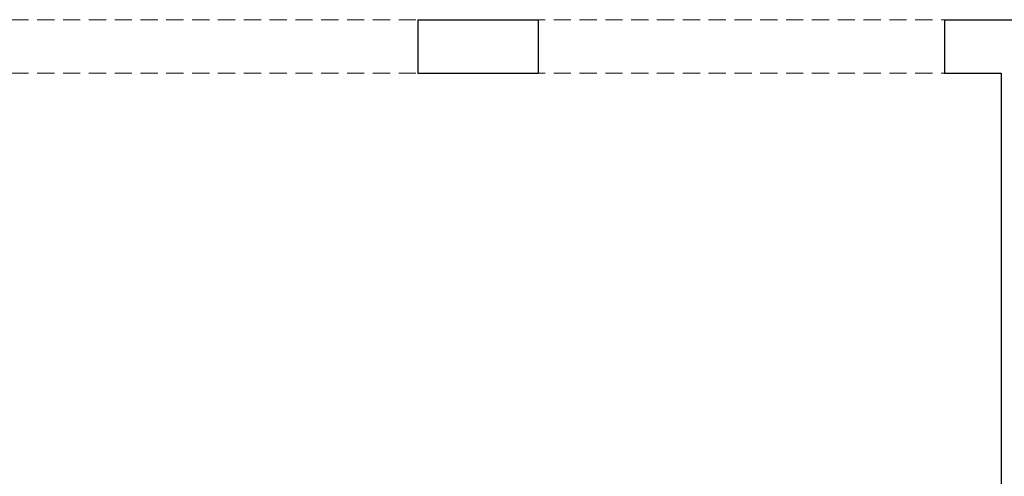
# Model space of a CAD drawing. Extents: x -440864 to -355682, y 13652 to 155872.
# Tile 51 of 179: x -427227 to -421507, y 58481 to 61134. Entities that reach past the tile are written whole.
import ezdxf

# ---------------------------------------------------------------- set-up
doc = ezdxf.new("R2010")
doc.units = 0
doc.header["$MEASUREMENT"] = 0
doc.linetypes.add('Krawędzie ukryte', pattern=[150, 100, -50])
doc.layers.add('#podkład', color=252, linetype='Continuous')
doc.layers.add('INWENT.ŚCIANY_Nr_Pióra__1', color=252, linetype='Continuous', lineweight=25)
doc.layers.add('Istniejące stropy_Nr_Pióra__5', color=252, linetype='Continuous', lineweight=13)

# ---------------------------------------------------------------- blocks, each defined once
blk = doc.blocks.new('piętro')
at = {"layer": 'INWENT.ŚCIANY_Nr_Pióra__1', "color": 252, "linetype": 'Continuous'}
for p, q in [((-424914.9, 54634.3), (-424914.9, 54324.3)), ((-424914.9, 54634.3), (-424214.9, 54634.3)), ((-424214.9, 54634.3), (-424214.9, 54324.3)), ((-421854.9, 54634.3), (-421854.9, 54324.3)), ((-421854.9, 54634.3), (-420354.9, 54634.3)), ((-424914.9, 54324.3), (-424214.9, 54324.3)), ((-421854.9, 54324.3), (-421524.9, 54324.3)), ((-421524.9, 54324.3), (-421524.9, 50704.3))]:
    blk.add_line(p, q, dxfattribs=at)
at = {"layer": 'Istniejące stropy_Nr_Pióra__5', "color": 252, "linetype": 'Krawędzie ukryte'}
for p, q in [((-427274.9, 54634.3), (-421854.9, 54634.3)), ((-427274.9, 54324.3), (-421854.9, 54324.3))]:
    blk.add_line(p, q, dxfattribs=at)

msp = doc.modelspace()

# ---------------------------------------------------------------- block references
at = {"layer": '#podkład', "color": 3, "lineweight": 50}
msp.add_blockref('piętro', (0, 6500), dxfattribs=at)

doc.saveas('drawing.dxf')
